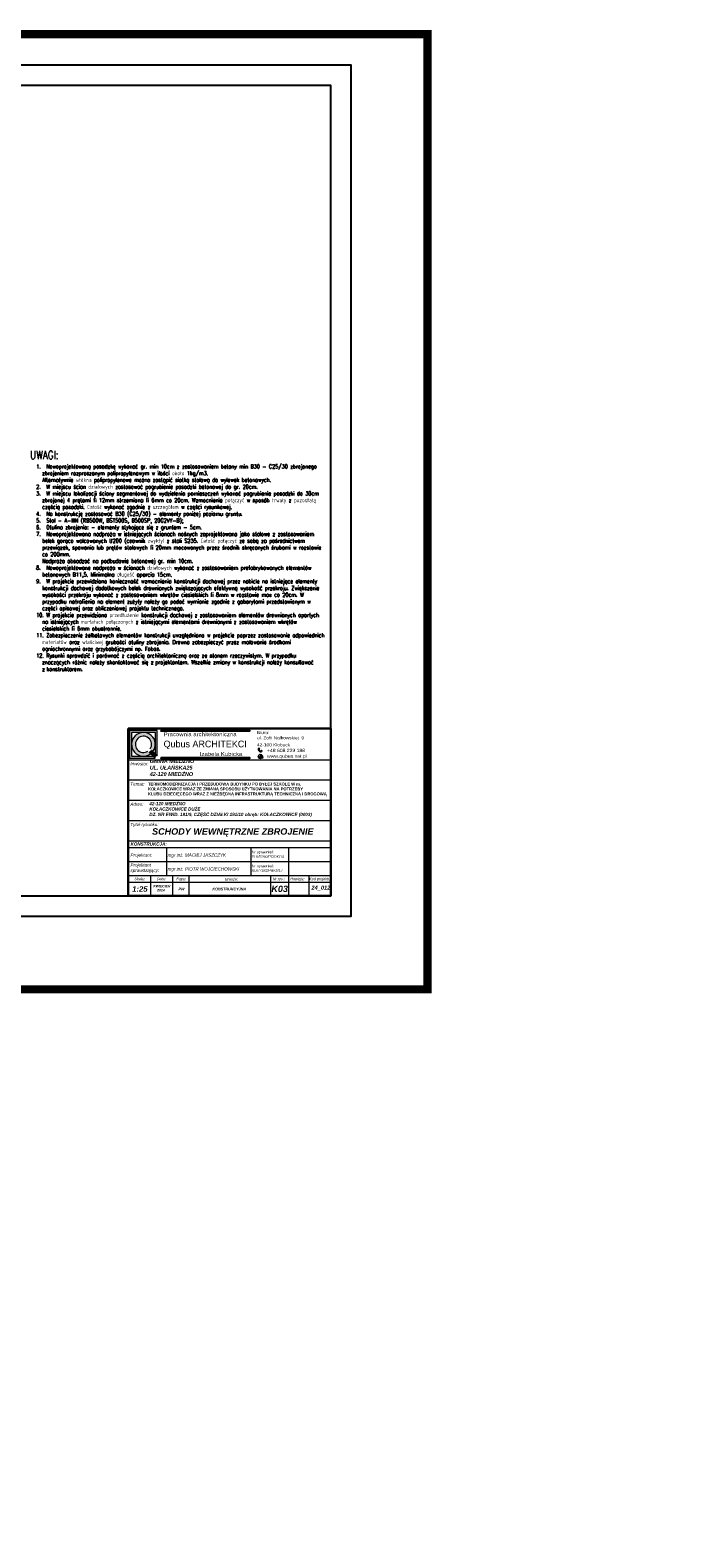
# Model space of a CAD drawing. Header units: millimetres. Extents: x 11984 to 50512, y -26688 to 13952.
# Tile 85 of 85: x 42360 to 50512, y -6368 to 12240. Entities that reach past the tile are written whole.
import ezdxf
from ezdxf.enums import TextEntityAlignment as Align

# ---------------------------------------------------------------- set-up
doc = ezdxf.new("R2010")
doc.units = ezdxf.units.MM
doc.header["$MEASUREMENT"] = 0
doc.linetypes.add('ArchiTECH.PC Solid Line Type', pattern=[0])
doc.layers.add('e-cad_opisy', color=7, linetype='Continuous')
doc.layers.add('e-cad_wypelnienia', color=254, linetype='Continuous')
doc.layers.add('e-cad_wymiary', color=5, linetype='Continuous', lineweight=9)
doc.layers.add('wymiarowanie', color=82, linetype='Continuous', lineweight=9)
doc.styles.add('ArchiTECHStyle1', font='arial.ttf', dxfattribs={"height": 0.16})
doc.styles.add('e-cad_1', font='simplex.shx', dxfattribs={"width": 0.8})
doc.styles.add('Roman', font='SIMPLEX')

msp = doc.modelspace()

# ---------------------------------------------------------------- hatches: boundary and pattern name
for points in [[(43970.78, 3595.88), (43970.78, 3590.72), (45072.35, 3590.72), (45072.35, 3595.88)], [(43970.78, 3260.72), (43970.78, 3255.56), (45072.35, 3255.56), (45072.35, 3260.72)]]:
    msp.add_hatch(color=256).paths.add_polyline_path(points)
at = {"layer": 'wymiarowanie'}
h = msp.add_hatch(color=7, dxfattribs=at)
h.paths.add_polyline_path([(43587.38, 3595.88), (43927.69, 3595.88), (43927.69, 3282.93), (43917.38, 3293.24), (43904.33, 3306.29), (43904.33, 3425.72), (43904.33, 3572.52), (43757.54, 3572.52), (43610.74, 3572.52), (43610.74, 3425.72), (43610.74, 3278.92), (43757.54, 3278.92), (43876.97, 3278.92), (43890.01, 3265.88), (43900.33, 3255.56), (43587.38, 3255.56)])
h.paths.add_polyline_path([(43610.74, 3425.72, -0.41421356), (43757.54, 3572.52, -0.41421356), (43904.33, 3425.72, -0.1647641), (43874.12, 3336.51), (43857.42, 3353.2), (43840.65, 3369.97, 10.24554233), (43813.28, 3342.61), (43830.06, 3325.83), (43846.75, 3309.14, -0.1647641), (43757.54, 3278.92, -0.41421356)])
for color, points in [(1, [(43830.06, 3325.83, 0.07887377), (43857.42, 3353.2), (43874.12, 3336.51), (43904.33, 3306.29), (43917.38, 3293.24, -0.04670903), (43890.01, 3265.88), (43876.97, 3278.92), (43846.75, 3309.14)]), (7, [(45216.94, 3253.89, 0.01142479), (45217.87, 3254.64), (45217.9, 3252.54)]), (7, [(45227.24, 3276.08), (45231.16, 3275.73), (45227.25, 3273.49, 0.01223442), (45227.28, 3274.77, 0.01239365)])]:
    msp.add_hatch(color=color, dxfattribs=at).paths.add_polyline_path(points)
h = msp.add_hatch(color=7, dxfattribs=at)
h.paths.add_polyline_path([(45191.02, 3349.06), (45185.87, 3353.69, -0.22570167), (45184.54, 3361.47), (45172.29, 3372.5, 0.19239949), (45175.01, 3354.22, 0.07256339), (45184.79, 3342.15)])
h.paths.add_polyline_path([(45175.34, 3375.93), (45186.77, 3365.64), (45191.81, 3371.24), (45180.38, 3381.53)])
h = msp.add_hatch(color=7, dxfattribs=at)
h.paths.add_polyline_path([(45191.02, 3349.06), (45196.16, 3344.42, 0.22570167), (45204.03, 3343.9), (45216.28, 3332.87, -0.19239949), (45197.81, 3333.68, -0.07256339), (45184.79, 3342.15)])
h.paths.add_polyline_path([(45219.38, 3336.26), (45207.95, 3346.55), (45212.99, 3352.15), (45224.42, 3341.86)])
h = msp.add_hatch(color=7, dxfattribs=at)
h.paths.add_polyline_path([(45199.36, 3278.53), (45224.92, 3263.91, -0.01721308), (45224.12, 3262.29), (45221.58, 3263.74, 0.00818905), (45221.51, 3263.79, 0.53974971), (45217.79, 3261.82), (45217.87, 3254.64, -0.01142479), (45216.94, 3253.89)])
h.paths.add_polyline_path([(45199.36, 3278.53), (45227.24, 3276.08, -0.01239365), (45227.28, 3274.77, -0.01223442), (45227.25, 3273.49), (45223.11, 3271.12, 0.53974971), (45223.3, 3266.92, 0.00818905), (45223.37, 3266.88), (45225.62, 3265.59, -0.01732449), (45224.92, 3263.91)])
h.paths.add_polyline_path([(45179.49, 3289.83, 0.42009867), (45180.75, 3283.56, -0.53699574), (45181.88, 3280.04, 0.20162912), (45180.79, 3273.49, 0.10702223), (45183.68, 3269.34, 0), (45183.68, 3269.34, -0.43655651), (45183.69, 3267.19, 0.14708149), (45181.14, 3265.03, 0.20703493), (45180.83, 3261.83, -0.421728), (45179.77, 3259.34, -0.31995807)])
h.paths.add_polyline_path([(45184.41, 3254.42, 0.49610208), (45188.8, 3256.99, -0.1925824), (45189.91, 3262.71, -0.36113995), (45193.58, 3262.61, 0.36741117), (45197.72, 3261.98, -1.02085739), (45199.04, 3261.27, -0.11858977), (45196.06, 3257.87, 0.32473316), (45195.79, 3253.82, 0.30592597), (45203.29, 3248.61, -0.19520101)])
h.paths.add_polyline_path([(45193.32, 3299.88, -0.23498606), (45216.4, 3296.06, 0.52781649), (45213.17, 3291.78, 0.12726862), (45209.2, 3293.44, -0.12070919), (45200.02, 3296.73, 0.09777983)])
h.paths.add_polyline_path([(45214.78, 3283.91, 0.33792468), (45216.28, 3287.15, 0.27331221), (45225.77, 3283.53, -0.02350463), (45226.49, 3281.17, -0.12671462)])
h.paths.add_polyline_path([(45224.92, 3263.91, 0.01732449), (45225.62, 3265.59), (45234.01, 3260.79), (45233.12, 3259.22)])
h.paths.add_polyline_path([(45224.92, 3263.91), (45233.12, 3259.22), (45232.22, 3257.66), (45224.12, 3262.29, 0.01721308)])

# ---------------------------------------------------------------- linework, layer by layer
for p, q in [((43890.01, 3265.88), (43900.33, 3255.56)), ((43917.38, 3293.24), (43927.69, 3282.93))]:
    msp.add_line(p, q)
for points in [[(43970.78, 3595.88), (43970.78, 3590.72), (45072.35, 3590.72), (45072.35, 3595.88)], [(43970.78, 3260.72), (43970.78, 3255.56), (45072.35, 3255.56), (45072.35, 3260.72)]]:
    msp.add_lwpolyline(points, close=True)
at = {"layer": 'e-cad_wymiary', "color": 2, "ltscale": 2, "const_width": 100}
msp.add_lwpolyline([(24658.88, 12190.34), (47262.08, 12190.34), (47262.08, 402.89), (24658.88, 402.89)], close=True, dxfattribs=at)
at = {"layer": 'e-cad_wypelnienia'}
for points in [[(31471.05, 1306.22), (46321.05, 1306.22), (46321.05, 11806.22), (31471.05, 11806.22)], [(31721.05, 1556.22), (46071.05, 1556.22), (46071.05, 11556.22), (31721.05, 11556.22)]]:
    msp.add_lwpolyline(points, close=True, dxfattribs=at)
at = {"layer": 'wymiarowanie', "color": 0, "linetype": 'ArchiTECH.PC Solid Line Type', "lineweight": 9}
for p, q in [((43571.05, 2236.3), (43571.05, 3486.3)), ((43571.05, 3236.3), (46071.05, 3236.3)), ((43571.05, 2986.3), (46071.05, 2986.3)), ((43571.05, 2736.3), (46071.05, 2736.3)), ((43571.05, 2486.3), (46071.05, 2486.3)), ((43571.05, 1900.28), (43571.05, 2236.3)), ((43571.05, 2236.3), (46071.05, 2236.3)), ((43571.05, 2150.29), (46071.05, 2150.29)), ((44040.97, 2150.29), (44040.97, 1806.22)), ((45080.84, 2150.29), (45080.84, 1806.22)), ((45549.18, 2150.29), (45549.18, 1806.22)), ((43571.05, 1978.25), (46071.05, 1978.25)), ((43571.05, 1806.22), (46071.05, 1806.22)), ((43571.05, 1806.22), (46071.05, 1806.22)), ((43571.05, 1806.22), (46071.05, 1806.22)), ((43571.05, 1806.22), (46071.05, 1806.22)), ((43571.05, 1806.22), (46071.05, 1806.22)), ((43571.05, 1722.89), (46071.05, 1722.89)), ((43844.5, 1806.22), (43844.5, 1556.22)), ((44117.95, 1806.22), (44117.95, 1556.22)), ((44317.02, 1806.22), (44317.02, 1556.22)), ((45325.08, 1806.22), (45325.08, 1556.22)), ((45549.18, 1806.22), (45549.18, 1556.22)), ((45797.6, 1806.22), (45797.6, 1556.22))]:
    msp.add_line(p, q, dxfattribs=at)
at = {"layer": 'wymiarowanie', "color": 1}
for p, q in [((43917.38, 3293.24), (43857.42, 3353.2)), ((43890.01, 3265.88), (43830.06, 3325.83))]:
    msp.add_line(p, q, dxfattribs=at)
at = {"layer": 'wymiarowanie', "color": 7}
for p, q in [((45172.29, 3372.5), (45184.54, 3361.47)), ((45180.38, 3381.53), (45175.34, 3375.93)), ((45175.34, 3375.93), (45186.77, 3365.64)), ((45180.38, 3381.53), (45191.81, 3371.24)), ((45185.87, 3353.69), (45207.89, 3333.86)), ((45186.77, 3365.64), (45191.81, 3371.24)), ((45207.95, 3346.55), (45212.99, 3352.15)), ((45224.42, 3341.86), (45212.99, 3352.15)), ((45231.16, 3275.73), (45199.36, 3278.53)), ((45199.36, 3278.53), (45233.12, 3259.22)), ((45217.9, 3252.54), (45199.36, 3278.53)), ((45216.28, 3332.87), (45204.03, 3343.9)), ((45219.38, 3336.26), (45207.95, 3346.55)), ((45217.79, 3261.82), (45217.9, 3252.54)), ((45224.42, 3341.86), (45219.38, 3336.26)), ((45221.51, 3263.79), (45232.22, 3257.66)), ((45223.11, 3271.12), (45231.16, 3275.73)), ((45223.3, 3266.92), (45234.01, 3260.79)), ((45233.12, 3259.22), (45232.22, 3257.66)), ((45233.12, 3259.22), (45234.01, 3260.79))]:
    msp.add_line(p, q, dxfattribs=at)
at = {"layer": 'wymiarowanie', "color": 0, "lineweight": 30}
msp.add_lwpolyline([(43571.05, 3619.35), (46071.05, 3619.35), (46071.05, 1556.22), (43571.05, 1556.22)], close=True, dxfattribs=at)
at = {"layer": 'wymiarowanie', "color": 7}
for points in [[(43927.69, 3282.93), (43927.69, 3595.88), (43587.38, 3595.88), (43587.38, 3255.56), (43900.33, 3255.56)], [(43904.33, 3306.29), (43904.33, 3572.52), (43610.74, 3572.52), (43610.74, 3278.92), (43876.97, 3278.92)]]:
    msp.add_lwpolyline(points, dxfattribs=at)
at = {"layer": 'wymiarowanie', "color": 7, "lineweight": 13}
msp.add_circle((45201.01, 3274.77), 26.26, dxfattribs=at)
at = {"layer": 'wymiarowanie', "color": 7}
for centre, radius, start, end in [((43757.54, 3425.72), 146.8, 322.575093, 307.424907), ((43757.54, 3425.72), 100.08, 326.149214, 303.850786), ((45196.52, 3366.76), 24.9, 166.679575, 210.241972), ((45221.26, 3381.71), 53.8, 210.730368, 227.331576), ((45193.38, 3358.99), 9.18, 164.315795, 215.190368), ((43757.54, 3425.72), 207.6, 309.651427, 320.348573), ((45183.2, 3287.31), 4.48, 145.816526, 236.96537), ((45179.08, 3261.1), 1.89, 291.245301, 22.711361), ((45189.13, 3275.47), 8.57, 147.730069, 193.328691), ((45184.68, 3263.07), 4.04, 150.947999, 197.735888), ((45180.15, 3281.42), 2.22, 321.321103, 74.263539), ((45191.83, 3278.09), 11.96, 202.619836, 227.054519), ((45186.01, 3261.87), 5.8, 113.521567, 146.990197), ((45182.69, 3268.26), 1.47, 313.104261, 47.440216), ((45185.63, 3257.37), 3.19, 247.55357, 353.097991), ((45220.35, 3382.54), 53.8, 228.641698, 245.242906), ((45196.5, 3258.46), 7.85, 147.18676, 190.789579), ((45191.68, 3260.45), 2.87, 48.688812, 128.115515), ((45188.68, 3281.33), 19.12, 53.635246, 75.973721), ((45196.02, 3264.73), 3.23, 221.079925, 301.775509), ((45198.71, 3255.65), 3.45, 140.113655, 212.074984), ((45203.4, 3256.78), 8.17, 201.19555, 269.236479), ((45190.47, 3265.76), 9.67, 305.312979, 332.365406), ((45200.65, 3352.44), 9.18, 240.782906, 291.657479), ((45198.39, 3261.64), 0.751, 330.545913, 152.911242), ((45208.05, 3356.38), 24.9, 245.731302, 289.293699), ((45211.33, 3313.82), 20.49, 236.506538, 264.037845), ((45207.98, 3284.94), 8.58, 14.926041, 81.867131), ((45216.24, 3292.82), 3.25, 87.299073, 197.663272), ((45213.4, 3286.51), 2.95, 297.9169, 12.602421), ((45225.95, 3305.26), 24.09, 242.38997, 271.276869), ((45224.09, 3293.38), 9.99, 218.554265, 279.699498), ((45220.29, 3261.58), 2.52, 59.299702, 174.608221), ((45224.58, 3269.08), 2.52, 125.867932, 241.176452)]:
    msp.add_arc(centre, radius, start, end, dxfattribs=at)
at = {"layer": 'wymiarowanie', "color": 1}
msp.add_arc((43757.54, 3425.72), 123.44, 305.980404, 324.019596, dxfattribs=at)

# ---------------------------------------------------------------- texts
at = {"attachment_point": 1}
for s, insert, char_height, width in [('{\\fCentury Gothic|b0|i0|c238|p34;\\W1.15;Pracownia architektoniczna}', (44005.92, 3574.43), 48.1031, 1086.7028), ('{\\fCentury Gothic|b0|i0|c238|p34;\\W1.15;Biuro:\\Pul. Zofii Nałkowskiej  9}', (45159.35, 3589.42), 38.0978, 1483.3844), ('\\pt6;{\\fCentury Gothic|b0|i0|c238|p34;\\W1.15000x;42-100 Kłobuck}', (45159.35, 3438.56), 38.0978, 1483.3844), ('{\\fCentury Gothic|b0|i0|c238|p34;\\W1.15;+48 608 229 188}', (45282.71, 3370.79), 40.4415, 1574.6409), ('{\\fCentury Gothic|b0|i0|c238|p34;\\W1.15;Izabela Kubicka}', (44453.59, 3330.41), 48.1031, 1086.7028), ('{\\fCentury Gothic|b0|i0|c238|p34;\\W1.15;www.qubus.net.pl}', (45282.71, 3299.88), 40.4415, 1574.6409)]:
    msp.add_mtext(s, dxfattribs=dict(at, insert=insert, char_height=char_height, width=width))
at = {"insert": (43790.25, 2954.08), "char_height": 36.66667, "width": 2459.7561, "attachment_point": 1, "style": 'Roman'}
msp.add_mtext('\\pi0,l23.56871,t9.628161;{\\fCentury Gothic|b1|i0|c238|p34;TERMOMODERNIZACJA I PRZEBUDOWA BUDYNKU PO BYŁEJ SZKOLE W m. }\\P\\pi0,l23.56871,t9.628161;{\\fCentury Gothic|b1|i0|c238|p34;KOŁACZKOWICE WRAZ ZE ZMIANĄ SPOSOBU UŻYTKOWANIA NA POTRZEBY }\\P\\pi0,l23.56871,t9.628161;{\\fCentury Gothic|b1|i0|c238|p34;KLUBU DZIECIĘCEGO WRAZ Z NIEZBĘDNĄ INFRASTRUKTURĄ TECHNICZNĄ I DROGOWĄ}', dxfattribs=at)
at = {"layer": 'e-cad_opisy', "insert": (42357.96, 7047.01), "char_height": 50, "width": 3554.3203, "attachment_point": 1, "style": 'e-cad_1'}
msp.add_mtext('{\\H2.00000x;UWAGI:}\\P\\pi-75,l150;1.^INowoprojektowaną posadzkę wykonać gr. min 10cm z zastosowaniem betony min B30 - C25/30 zbrojonego zbrojeniem rozproszonym polipropylenowym w ilości około 1kg/m3. \\P\\pi0,l150;Alternatywnie włókna polipropylenowe można zastąpić siatką stalową do wylewek betonowych. \\P\\pi-75,l150;2.^IW miejscu ścian działowych zastosować pogrubienie posadzki betonowej do gr. 20cm.\\P\\pi-75,l150;3.^IW miejscu lokalizacji ściany segmentowej do wydzielenia pomieszczeń wykonać pogrubienie posadzki do 30cm zbrojonej 4 prętami fi 12mm strzemiona fi 6mm co 20cm. Wzmocnienie połączyć w sposób trwały z pozostałą częścią posadzki. Całość wykonać zgodnie z szczegółem w części rysunkowej. \\P\\pi-75,l150;4.^INa konstrukcję zastosować B30 (C25/30) - elementy poniżej poziomu gruntu.\\P\\pi-75,l150;5.^IStal - A-IIIN (RB500W, BST500S, B500SP, 20G2VY-B);\\P\\pi-75,l150;6.^IOtulina zbrojenia: - elementy stykające się z gruntem - 5cm.\\P\\pi-75,l150;7.^INowoprojektowana nadproża w istniejących ścianach nośnych zaprojektowano jako stalowe z zastosowaniem belek gorąco walcowanych U200 (ceownik zwykły) z stali S235. Całość połączyć ze sobą za pośrednictwem przewiązek, spawania lub prętów stalowych fi 20mm mocowanych przez środnik skręcanych śrubami w rozstawie co 200mm.\\P\\pi0,l150;Nadproża obsadzać na podbudowie betonowej gr. min 10cm. \\P\\pi-75,l150;8.^INowoprojektowane nadproża w ścianach działowych wykonać z zastosowaniem prefabrykowanych elementów betonowych B11,5. Minimalna długość oparcia 15cm. \\P\\pi-75,l150;9.^IW projekcie przewidziano konieczność wzmocnienia konstrukcji dachowej przez nabicie na istniejące elementy konstrukcji dachowej dodatkowych belek drewnianych zwiększających efektywną wysokość przekroju. Zwiększenie wysokości przekroju wykonać z zastosowaniem wkrętów ciesielskich fi 8mm w rozstawie max co 20cm. W przypadku natrafienia na element zużyty należy go podać wymianie zgodnie z gabarytami przedstawionym w części opisowej oraz obliczeniowej projektu technicznego. \\P\\pi-75,l150;10.^IW projekcie przewidziano przedłużenie konstrukcji dachowej z zastosowaniem elementów drewnianych opartych na istniejących murłatach połączonych z istniejącymi elementami drewnianymi z zastosowaniem wkrętów ciesielskich fi 6mm obustronnie. \\P\\pi-75,l150;11.^IZabezpieczenie żelbetowych elementów konstrukcji uwzględniono w projekcie poprzez zastosowanie odpowiednich materiałów oraz właściwej grubości otuliny zbrojenia. Drewno zabezpieczyć przez malowanie środkami ogniochronnymi oraz grzybobójczymi np. Fobos. \\P\\pi-75,l150;12.^IRysunki sprawdzić i porównać z częścią architektoniczną oraz ze stanem rzeczywistym. W przypadku znaczących różnic należy skontaktować się z\xa0projektantem. Wszelkie zmiany w konstrukcji należy konsultować z\xa0konstruktorem.', dxfattribs=at)
at = {"layer": 'wymiarowanie', "color": 0, "style": 'ArchiTECHStyle1'}
for s, p in [('SLK/5260/POOK/14', (45092.04, 2015.19)), ('Nr uprawnień:', (45094.9, 2071.46)), ('SLK/7182/PBKb/17', (45092.04, 1843.16)), ('Nr uprawnień:', (45094.9, 1899.43))]:
    msp.add_text(s, height=32, dxfattribs=at).set_placement(p, align=Align.BOTTOM_LEFT)
at = {"layer": 'wymiarowanie', "color": 7, "insert": (44006.1, 3471.51), "char_height": 82.7122, "width": 1253.9474, "attachment_point": 1}
msp.add_mtext('{\\fCentury Gothic|b0|i0|c238|p34;Qubus ARCHITEKCI}', dxfattribs=at)
at = {"layer": 'wymiarowanie', "color": 0, "ltscale": 0.45, "attachment_point": 1}
for s, insert, char_height, width in [('{\\fArial CE|b0|i1|c238|p34;Inwestor:}', (43595.83, 3206.47), 39.9859, 2539.6825), ('{\\fArial CE|b0|i1|c238|p34;Temat:}', (43595.83, 2956.47), 39.9859, 2539.6825), ('{\\fArial CE|b0|i1|c238|p34;Adres:}', (43595.83, 2706.47), 39.9859, 2539.6825), ('{\\fArial CE|b0|i1|c238|p34;Tytuł rysunku:}', (43595.83, 2456.47), 39.9859, 2539.6825), ('{\\fArial|b1|i1|c238|p34;SCHODY WEWNĘTRZNE ZBROJENIE}', (43863.37, 2390.32), 80, 2539.6825), ('{\\fArial CE|b0|i1|c238|p34;Projektant:}', (43597.81, 2079.05), 39.9859, 2539.6825), ('{\\fArial|b1|i1|c238|p34;KONSTRUKCJA:}', (43598.95, 2215.61), 39.9859, 2539.6825), ('{\\fArial CE|b0|i1|c238|p34;mgr inż. MACIEJ JASZCZYK}', (44055.8, 2079.05), 39.9859, 2539.6825), ('{\\fArial CE|b0|i1|c238|p34;Projektant\\Psprawdzający:}', (43597.81, 1957.08), 39.9859, 2539.6825), ('{\\fArial CE|b0|i1|c238|p34;mgr inż. PIOTR WOJCIECHOWSKI}', (44055.8, 1907.02), 39.9859, 2539.6825), ('{\\fArial|b1|i1|c238|p34;1:25}', (43618.77, 1673.97), 67.7249, 2031.746), ('{\\fArial CE|b0|i1|c238|p34;Skala:}', (43647.16, 1781.48), 32.5, 2539.6825), ('\\pt16.667;{\\fArial|b1|i1|c238|p34;     KWIECIEŃ}\\P\\pt16.667;{\\fArial|b1|i1|c238|p34;         2024}', (43821.52, 1690.38), 30, 2539.6825), ('{\\fArial CE|b0|i1|c238|p34;Data:}', (43922.99, 1781.48), 32.5, 2539.6825), ('{\\fArial CE|b0|i1|c238|p34;Faza:}', (44164.08, 1781.48), 32.9312, 2539.6825), ('{\\fArial CE|b0|i1|c238|p34;Branża:}', (44764.67, 1777.46), 32.9312, 2539.6825), ('{\\fArial|b1|i1|c238|p34;K03}', (45335.71, 1682.19), 80, 2539.6825), ('{\\fArial CE|b0|i1|c238|p34;Nr rys.:}', (45353.43, 1781.48), 32.9312, 2539.6825), ('{\\fArial CE|b0|i1|c238|p34;Rewizja:}', (45570.28, 1781.48), 32.9312, 2539.6825), ('{\\fArial CE|b0|i1|c238|p34;Kod projektu:}', (45804.17, 1781.48), 32.9312, 2539.6825), ('{\\fArial|b1|i1|c238|p34;24_012}', (45830.63, 1682.19), 50, 2539.6825), ('{\\fArial CE|b1|i1|c238|p34;PW}', (44190.21, 1656.07), 32.9312, 2539.6825), ('{\\fArial CE|b1|i1|c238|p34;KONSTRUKCYJNA}', (44607.89, 1656.07), 32.9312, 2539.6825)]:
    msp.add_mtext(s, dxfattribs=dict(at, insert=insert, char_height=char_height, width=width))
at = {"layer": 'wymiarowanie', "color": 1, "ltscale": 0.45, "attachment_point": 1}
for s, insert, char_height, width in [('{\\fArial|b1|i1|c238|p34;\\C7;GMINA MIEDŹNO\\PUL. UŁAŃSKA25\\P42-120 MIEDŹNO}', (43835.77, 3241.62), 47.7551, 2714.4991), ('{\\fArial|b1|i1|c238|p34;\\C7;42-120 MIEDŹNO\\PKOŁACZKOWICE DUŻE\\P\\A1;DZ. NR EWID. 191/9, CZĘŚĆ DZIAŁKI 191/10 obręb: KOŁACZKOWICE (0003)}', (43830.05, 2714.07), 40, 2168.0455)]:
    msp.add_mtext(s, dxfattribs=dict(at, insert=insert, char_height=char_height, width=width))

doc.saveas('drawing.dxf')
